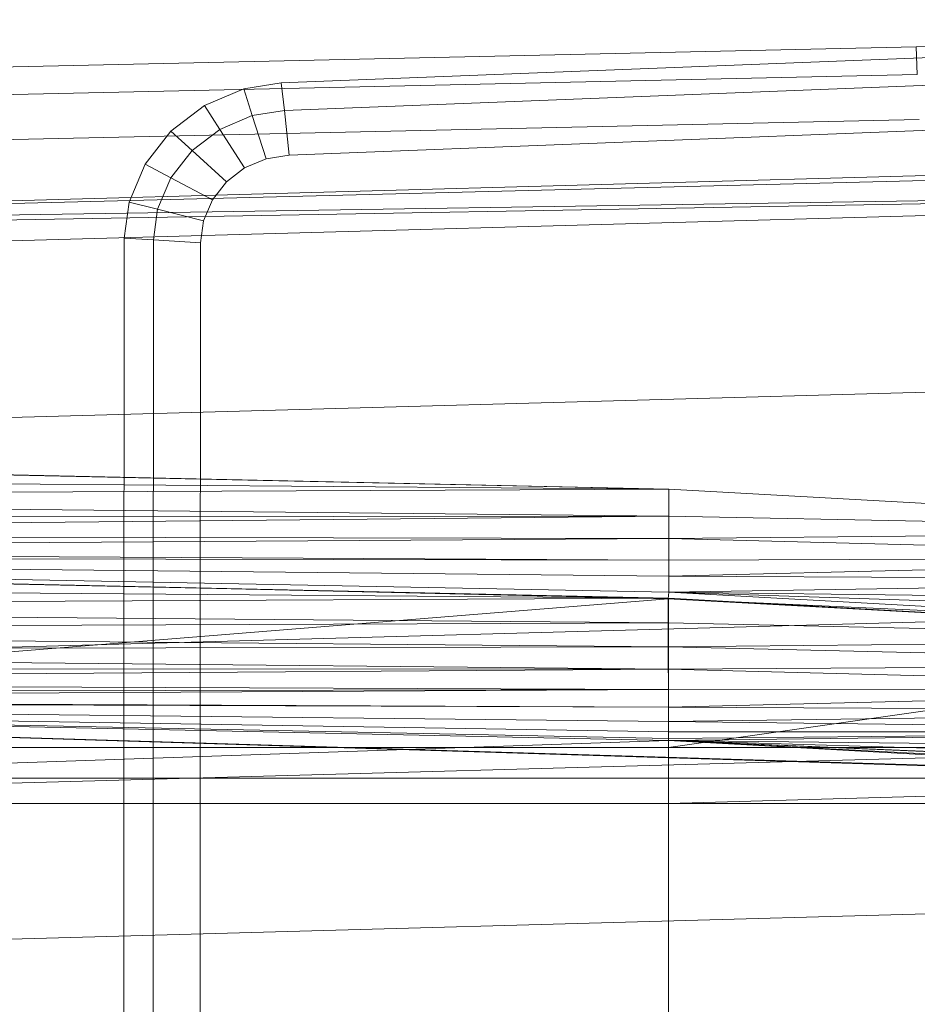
# Model space of a CAD drawing. Header units: metres. Extents: x 391.1 to 427.5, y 12.5 to 28.4.
# Tile 164 of 209: x 407.56 to 407.697, y 27.359 to 27.509. Entities that reach past the tile are written whole.
import ezdxf

# ---------------------------------------------------------------- set-up
doc = ezdxf.new("R2010")
doc.units = ezdxf.units.M
doc.layers.add('A-DETL-____-MBND', color=7, linetype='Continuous', lineweight=18)

# ---------------------------------------------------------------- blocks, each defined once
blk = doc.blocks.new('Family - Inodor PA-152337-03_CLI_AIGUA_P0A')
at = {"layer": 'A-DETL-____-MBND', "color": 253, "true_color": 0xaaaaaa}
for p, q in [((0.47654, 0.38648), (0.31954, 0.38234)), ((0.47654, 0.38648), (0.31954, 0.38234)), ((0.22275, 0.37687), (0.41325, 0.38426)), ((0.22275, 0.37687), (0.41325, 0.38426)), ((0.31954, 0.38234), (0, 0.37522)), ((0.31954, 0.38234), (0, 0.37522)), ((0.31971, 0.37812), (0.31954, 0.38234)), ((0.31954, 0.38234), (0.31971, 0.37812)), ((0.22322, 0.37265), (0.41343, 0.38004)), ((0.22322, 0.37265), (0.41343, 0.38004)), ((0.31971, 0.37812), (0.00022, 0.371)), ((0.31971, 0.37812), (0.00022, 0.371)), ((0.21701, 0.37594), (0.22275, 0.37687)), ((0.21701, 0.37594), (0.22275, 0.37687)), ((0.22322, 0.37265), (0.22275, 0.37687)), ((0.22275, 0.37687), (0.22322, 0.37265)), ((0.21102, 0.37337), (0.21701, 0.37594)), ((0.21102, 0.37337), (0.21701, 0.37594)), ((0.21832, 0.37186), (0.21701, 0.37594)), ((0.21701, 0.37594), (0.21832, 0.37186)), ((0.2059, 0.36946), (0.21102, 0.37337)), ((0.2059, 0.36946), (0.21102, 0.37337)), ((0.21337, 0.36974), (0.21102, 0.37337)), ((0.21102, 0.37337), (0.21337, 0.36974)), ((0.21832, 0.37186), (0.22322, 0.37265)), ((0.21832, 0.37186), (0.22322, 0.37265)), ((0.22397, 0.36584), (0.22322, 0.37265)), ((0.22322, 0.37265), (0.22397, 0.36584)), ((0.41372, 0.3732), (0.22397, 0.36584)), ((0.41372, 0.3732), (0.22397, 0.36584)), ((0.41372, 0.3732), (0.22397, 0.36584)), ((0.22397, 0.36584), (0.41372, 0.3732)), ((0.31998, 0.37128), (0.00056, 0.36417)), ((0.31998, 0.37128), (0.00056, 0.36417)), ((0.21337, 0.36974), (0.21832, 0.37186)), ((0.21337, 0.36974), (0.21832, 0.37186)), ((0.22043, 0.36527), (0.21832, 0.37186)), ((0.21832, 0.37186), (0.22043, 0.36527)), ((0.20199, 0.36444), (0.2059, 0.36946)), ((0.20199, 0.36444), (0.2059, 0.36946)), ((0.20914, 0.36651), (0.2059, 0.36946)), ((0.2059, 0.36946), (0.20914, 0.36651)), ((0.20914, 0.36651), (0.21337, 0.36974)), ((0.20914, 0.36651), (0.21337, 0.36974)), ((0.21716, 0.36387), (0.21337, 0.36974)), ((0.21337, 0.36974), (0.21716, 0.36387)), ((0.00127, 0.35389), (0.51095, 0.36797)), ((0.51095, 0.36678), (0.00127, 0.35389)), ((0.20591, 0.36236), (0.20914, 0.36651)), ((0.20591, 0.36236), (0.20914, 0.36651)), ((0.21437, 0.36173), (0.20914, 0.36651)), ((0.20914, 0.36651), (0.21437, 0.36173)), ((0.22043, 0.36527), (0.21716, 0.36387)), ((0.22043, 0.36527), (0.21716, 0.36387)), ((0.22043, 0.36527), (0.21716, 0.36387)), ((0.21716, 0.36387), (0.22043, 0.36527)), ((0.22397, 0.36584), (0.22043, 0.36527)), ((0.22397, 0.36584), (0.22043, 0.36527)), ((0.22397, 0.36584), (0.22043, 0.36527)), ((0.22043, 0.36527), (0.22397, 0.36584)), ((0.19954, 0.35865), (0.20199, 0.36444)), ((0.19954, 0.35865), (0.20199, 0.36444)), ((0.20591, 0.36236), (0.20199, 0.36444)), ((0.20199, 0.36444), (0.20591, 0.36236)), ((0.21716, 0.36387), (0.21437, 0.36173)), ((0.21716, 0.36387), (0.21437, 0.36173)), ((0.21716, 0.36387), (0.21437, 0.36173)), ((0.21437, 0.36173), (0.21716, 0.36387)), ((0.51095, 0.36184), (0.00127, 0.35389)), ((0.51095, 0.36184), (0.00127, 0.35271)), ((0.51095, 0.36184), (0.00127, 0.34776)), ((0.20388, 0.35757), (0.20591, 0.36236)), ((0.20388, 0.35757), (0.20591, 0.36236)), ((0.21224, 0.35899), (0.20591, 0.36236)), ((0.20591, 0.36236), (0.21224, 0.35899)), ((0.21437, 0.36173), (0.21224, 0.35899)), ((0.21437, 0.36173), (0.21224, 0.35899)), ((0.21437, 0.36173), (0.21224, 0.35899)), ((0.21224, 0.35899), (0.21437, 0.36173)), ((0.21224, 0.35899), (0.2109, 0.35583)), ((0.21224, 0.35899), (0.2109, 0.35583)), ((0.21224, 0.35899), (0.2109, 0.35583)), ((0.2109, 0.35583), (0.21224, 0.35899)), ((0.1988, 0.35316), (0.19954, 0.35865)), ((0.1988, 0.35316), (0.19954, 0.35865)), ((0.20388, 0.35757), (0.19954, 0.35865)), ((0.19954, 0.35865), (0.20388, 0.35757)), ((0.20325, 0.35289), (0.20388, 0.35757)), ((0.20325, 0.35289), (0.20388, 0.35757)), ((0.2109, 0.35583), (0.20388, 0.35757)), ((0.20388, 0.35757), (0.2109, 0.35583)), ((0.2109, 0.35583), (0.21044, 0.35245)), ((0.2109, 0.35583), (0.21044, 0.35245)), ((0.2109, 0.35583), (0.21044, 0.35245)), ((0.21044, 0.35245), (0.2109, 0.35583)), ((0.19876, 0.27623), (0.1988, 0.35316)), ((0.19876, 0.27623), (0.1988, 0.35316)), ((0.20325, 0.35289), (0.1988, 0.35316)), ((0.1988, 0.35316), (0.20325, 0.35289)), ((0.2032, 0.27623), (0.20325, 0.35289)), ((0.2032, 0.27623), (0.20325, 0.35289)), ((0.21044, 0.35245), (0.20325, 0.35289)), ((0.20325, 0.35289), (0.21044, 0.35245)), ((0.21044, 0.35245), (0.2104, 0.27622)), ((0.21044, 0.35245), (0.2104, 0.27622)), ((0.21044, 0.35245), (0.2104, 0.27622)), ((0.2104, 0.27622), (0.21044, 0.35245)), ((0.51095, 0.33495), (0.00127, 0.32087)), ((0.28182, 0.31489), (0.00127, 0.32102)), ((0.00192, 0.32088), (0.28182, 0.31489)), ((0.28182, 0.31489), (0.00192, 0.32088)), ((0.28182, 0.31489), (0.00192, 0.31713)), ((0.28182, 0.31489), (0.00192, 0.31713)), ((0.28182, 0.31489), (0.00192, 0.31371)), ((0.00192, 0.31371), (0.28182, 0.31489)), ((0.28181, 0.31079), (0.28182, 0.31489)), ((0.28181, 0.31079), (0.28182, 0.31489)), ((0.39671, 0.30854), (0.28182, 0.31489)), ((0.28181, 0.31079), (0.00192, 0.31371)), ((0.28181, 0.31079), (0.00192, 0.31371)), ((0.28181, 0.31079), (0.00192, 0.31043)), ((0.00192, 0.30799), (0.28181, 0.31079)), ((0.00192, 0.31043), (0.28181, 0.31079)), ((0.00192, 0.30799), (0.28181, 0.31079)), ((0.39671, 0.30854), (0.28181, 0.31079)), ((0.39671, 0.30854), (0.28181, 0.31079)), ((0.28181, 0.30737), (0.28181, 0.31079)), ((0.28181, 0.30737), (0.28181, 0.31079)), ((0.28181, 0.30737), (0.00192, 0.30799)), ((0.28181, 0.30737), (0.00192, 0.30799)), ((0.39671, 0.30854), (0.28181, 0.30737)), ((0.28181, 0.30737), (0.39671, 0.30854)), ((0.28181, 0.30737), (0.00192, 0.30554)), ((0.00192, 0.30554), (0.28181, 0.30737)), ((0.3967, 0.30444), (0.28181, 0.30737)), ((0.28181, 0.30409), (0.28181, 0.30737)), ((0.3967, 0.30444), (0.28181, 0.30737)), ((0.28181, 0.30409), (0.28181, 0.30737)), ((0.28181, 0.30409), (0.00192, 0.30554)), ((0.28181, 0.30409), (0.00192, 0.30554)), ((0.28176, 0.29829), (0.00127, 0.30443)), ((0.00187, 0.30429), (0.28176, 0.29829)), ((0.28176, 0.29829), (0.00187, 0.30429)), ((0.28181, 0.30409), (0.00192, 0.30454)), ((0.28181, 0.30409), (0.00192, 0.30454)), ((0.28181, 0.30165), (0.00192, 0.30454)), ((0.28181, 0.30165), (0.00192, 0.30454)), ((0.28181, 0.2992), (0.00192, 0.30454)), ((0.28181, 0.2992), (0.00192, 0.30454)), ((0.28175, 0.2982), (0.00192, 0.30454)), ((0.28175, 0.2982), (0.00192, 0.30454)), ((0.3967, 0.30444), (0.28181, 0.30409)), ((0.28181, 0.30165), (0.3967, 0.30444)), ((0.28181, 0.30409), (0.3967, 0.30444)), ((0.28181, 0.30165), (0.3967, 0.30444)), ((0.28181, 0.30409), (0.28181, 0.30165)), ((0.28181, 0.30165), (0.28181, 0.30409)), ((0.28176, 0.29829), (0.00187, 0.30052)), ((0.28176, 0.29829), (0.00187, 0.30052)), ((0.28181, 0.30165), (0.28181, 0.2992)), ((0.3967, 0.30102), (0.28181, 0.30165)), ((0.3967, 0.30102), (0.28181, 0.30165)), ((0.28181, 0.2992), (0.28181, 0.30165)), ((0.3967, 0.30102), (0.28181, 0.2992)), ((0.28181, 0.2992), (0.3967, 0.30102)), ((0.51095, 0.29991), (0.00127, 0.28584)), ((0.28181, 0.2992), (0.28175, 0.2982)), ((0.28175, 0.2982), (0.28181, 0.2992)), ((0.3967, 0.29774), (0.28181, 0.2992)), ((0.3967, 0.29285), (0.28181, 0.2992)), ((0.3967, 0.29774), (0.28181, 0.2992)), ((0.3967, 0.29531), (0.28181, 0.2992)), ((0.3967, 0.29531), (0.28181, 0.2992)), ((0.3967, 0.29285), (0.28181, 0.2992)), ((0.28175, 0.2982), (0.00186, 0.27553)), ((0.00186, 0.27553), (0.28175, 0.2982)), ((0.28176, 0.29829), (0.00187, 0.29687)), ((0.00187, 0.29687), (0.28176, 0.29829)), ((0.3967, 0.29285), (0.28175, 0.2982)), ((0.3967, 0.29285), (0.28175, 0.2982)), ((0.39665, 0.29185), (0.28175, 0.2982)), ((0.39665, 0.29185), (0.28175, 0.2982)), ((0.28176, 0.27553), (0.28175, 0.2982)), ((0.28176, 0.27553), (0.28175, 0.2982)), ((0.28176, 0.29452), (0.28176, 0.29829)), ((0.39665, 0.29195), (0.28176, 0.29829)), ((0.28176, 0.29452), (0.28176, 0.29829)), ((0.28176, 0.29452), (0.00187, 0.29687)), ((0.28176, 0.29452), (0.00187, 0.29687)), ((0.28176, 0.29452), (0.00187, 0.29343)), ((0.00187, 0.29343), (0.28176, 0.29452)), ((0.39665, 0.29195), (0.28176, 0.29452)), ((0.28176, 0.29086), (0.28176, 0.29452)), ((0.39665, 0.29195), (0.28176, 0.29452)), ((0.28176, 0.29086), (0.28176, 0.29452)), ((0.28176, 0.29086), (0.00187, 0.29343)), ((0.28176, 0.29086), (0.00187, 0.29343)), ((0.39665, 0.29195), (0.28176, 0.29086)), ((0.28176, 0.29086), (0.39665, 0.29195)), ((0.39665, 0.29185), (0.28176, 0.27553)), ((0.28176, 0.27553), (0.39665, 0.29185)), ((0.28176, 0.29086), (0.00187, 0.29033)), ((0.00187, 0.29033), (0.28176, 0.29086)), ((0.28176, 0.28743), (0.00187, 0.29033)), ((0.28176, 0.28743), (0.00187, 0.29033)), ((0.39665, 0.28818), (0.28176, 0.29086)), ((0.28176, 0.28743), (0.28176, 0.29086)), ((0.39665, 0.28818), (0.28176, 0.29086)), ((0.28176, 0.28743), (0.28176, 0.29086)), ((0.28176, 0.28743), (0.00187, 0.28766)), ((0.28176, 0.28743), (0.00187, 0.28766)), ((0.28176, 0.28743), (0.00187, 0.28548)), ((0.00187, 0.28548), (0.28176, 0.28743)), ((0.39665, 0.28818), (0.28176, 0.28743)), ((0.28176, 0.28743), (0.39665, 0.28818)), ((0.39665, 0.28452), (0.28176, 0.28743)), ((0.28176, 0.28433), (0.28176, 0.28743)), ((0.39665, 0.28452), (0.28176, 0.28743)), ((0.28176, 0.28433), (0.28176, 0.28743)), ((0.28176, 0.28433), (0.00187, 0.28548)), ((0.28176, 0.28433), (0.00187, 0.28548)), ((0.28176, 0.28433), (0.00187, 0.28388)), ((0.00187, 0.2829), (0.28176, 0.28433)), ((0.00187, 0.28388), (0.28176, 0.28433)), ((0.00187, 0.2829), (0.28176, 0.28433)), ((0.39665, 0.28452), (0.28176, 0.28433)), ((0.28176, 0.28165), (0.39665, 0.28452)), ((0.28176, 0.28433), (0.39665, 0.28452)), ((0.28176, 0.28165), (0.39665, 0.28452)), ((0.28176, 0.28165), (0.28176, 0.28433)), ((0.28176, 0.28165), (0.28176, 0.28433)), ((0.28176, 0.28165), (0.00187, 0.2829)), ((0.28176, 0.28165), (0.00187, 0.2829)), ((0.51154, 0.26697), (0.00187, 0.28259)), ((0.28176, 0.27659), (0.00187, 0.28259)), ((0.28176, 0.27659), (0.00187, 0.28259)), ((0.52327, 0.26645), (0.00187, 0.28259)), ((0.51154, 0.26697), (0.00187, 0.28259)), ((0.00187, 0.28259), (0.28176, 0.27659)), ((0.28176, 0.28165), (0.00187, 0.28259)), ((0.28176, 0.28165), (0.00187, 0.28259)), ((0.28176, 0.27948), (0.00187, 0.28259)), ((0.28176, 0.27948), (0.00187, 0.28259)), ((0.28176, 0.27788), (0.00187, 0.28259)), ((0.28176, 0.27788), (0.00187, 0.28259)), ((0.28176, 0.2769), (0.00187, 0.28259)), ((0.28176, 0.2769), (0.00187, 0.28259)), ((0.28176, 0.27659), (0.00187, 0.28259)), ((0.39665, 0.28109), (0.28176, 0.28165)), ((0.28176, 0.28165), (0.28176, 0.27948)), ((0.39665, 0.28109), (0.28176, 0.28165)), ((0.28176, 0.27948), (0.28176, 0.28165)), ((0.39665, 0.28109), (0.28176, 0.27948)), ((0.28176, 0.27948), (0.39665, 0.28109)), ((0.28176, 0.27948), (0.28176, 0.27788)), ((0.39665, 0.27799), (0.28176, 0.27948)), ((0.39665, 0.27799), (0.28176, 0.27948)), ((0.28176, 0.27788), (0.28176, 0.27948)), ((0.51095, 0.27916), (0.00127, 0.26508)), ((0.39665, 0.27799), (0.28176, 0.27788)), ((0.28176, 0.2769), (0.39665, 0.27799)), ((0.28176, 0.27788), (0.39665, 0.27799)), ((0.28176, 0.27659), (0.39665, 0.27799)), ((0.28176, 0.2769), (0.39665, 0.27799)), ((0.28176, 0.27659), (0.39665, 0.27799)), ((0.28176, 0.27788), (0.28176, 0.2769)), ((0.28176, 0.2769), (0.28176, 0.27788)), ((0.28176, 0.27659), (0.00186, 0.26697)), ((0.00186, 0.26697), (0.28176, 0.27659)), ((0.19876, 0.12377), (0.19876, 0.27623)), ((0.19876, 0.12377), (0.19876, 0.27623)), ((0.2032, 0.12377), (0.2032, 0.27623)), ((0.2032, 0.12377), (0.2032, 0.27623)), ((0.2104, 0.27622), (0.2104, 0.12377)), ((0.2104, 0.27622), (0.2104, 0.12377)), ((0.2104, 0.27622), (0.2104, 0.12377)), ((0.2104, 0.12377), (0.2104, 0.27622)), ((0.28176, 0.2769), (0.28176, 0.27659)), ((0.28176, 0.27659), (0.28176, 0.2769)), ((0.51154, 0.26697), (0.28176, 0.27659)), ((0.51154, 0.26697), (0.28176, 0.27659)), ((0.39665, 0.27024), (0.28176, 0.27659)), ((0.39665, 0.27024), (0.28176, 0.27659)), ((0.28176, 0.26697), (0.28176, 0.27659)), ((0.28176, 0.26697), (0.28176, 0.27659)), ((0.28176, 0.27659), (0.39665, 0.27024)), ((0.39665, 0.27531), (0.28176, 0.27659)), ((0.39665, 0.27531), (0.28176, 0.27659)), ((0.39665, 0.27314), (0.28176, 0.27659)), ((0.39665, 0.27314), (0.28176, 0.27659)), ((0.39665, 0.27154), (0.28176, 0.27659)), ((0.39665, 0.27154), (0.28176, 0.27659)), ((0.39665, 0.27056), (0.28176, 0.27659)), ((0.39665, 0.27056), (0.28176, 0.27659)), ((0.39665, 0.27024), (0.28176, 0.27659)), ((0.28176, 0.27553), (0.00186, 0.27553)), ((0.28176, 0.27553), (0.00186, 0.27553)), ((0.39665, 0.27553), (0.28176, 0.27553)), ((0.28176, 0.27553), (0.28176, 0.27086)), ((0.39665, 0.27553), (0.28176, 0.27553)), ((0.28176, 0.27086), (0.28176, 0.27553)), ((0.00186, 0.27086), (0.28176, 0.27086)), ((0.28176, 0.27086), (0.00186, 0.27086)), ((0.28176, 0.27086), (0.39665, 0.27086)), ((0.28176, 0.27086), (0.28176, 0.26697)), ((0.39665, 0.27086), (0.28176, 0.27086)), ((0.28176, 0.27086), (0.28176, 0.26697)), ((0.39665, 0.27024), (0.28176, 0.26697)), ((0.28176, 0.26697), (0.39665, 0.27024)), ((0.28176, 0.26697), (0.00186, 0.26697)), ((0.28176, 0.26697), (0.00186, 0.26697)), ((0.28176, 0.26697), (0.00186, 0.26697)), ((0.28176, 0.26697), (0.00186, 0.26697)), ((0.28176, 0.26697), (0.39665, 0.26697)), ((0.28176, 0.13288), (0.28176, 0.26697)), ((0.28176, 0.13288), (0.28176, 0.26697)), ((0.39665, 0.26697), (0.28176, 0.26697)), ((0.39665, 0.26697), (0.28176, 0.26697)), ((0.28176, 0.26697), (0.28176, 0.13288)), ((0.39665, 0.26697), (0.28176, 0.26697)), ((0.28176, 0.13288), (0.28176, 0.26697)), ((0.51095, 0.25539), (0.00127, 0.24131))]:
    blk.add_line(p, q, dxfattribs=at)
blk = doc.blocks.new('LONDR55-XX_ZZ-ARQ-CAA-M3D-Londres55_ifc-1-03_CLI_AIGUA_P0A')
at = {"layer": 'A-DETL-____-MBND', "color": 253, "lineweight": 18, "true_color": 0xaaaaaa}
blk.add_blockref('Family - Inodor PA-152337-03_CLI_AIGUA_P0A', (407.37693, 27.12274), dxfattribs=at)

msp = doc.modelspace()

# ---------------------------------------------------------------- block references
at = {"lineweight": 5}
msp.add_blockref('LONDR55-XX_ZZ-ARQ-CAA-M3D-Londres55_ifc-1-03_CLI_AIGUA_P0A', (0, 0), dxfattribs=at)

doc.saveas('drawing.dxf')
